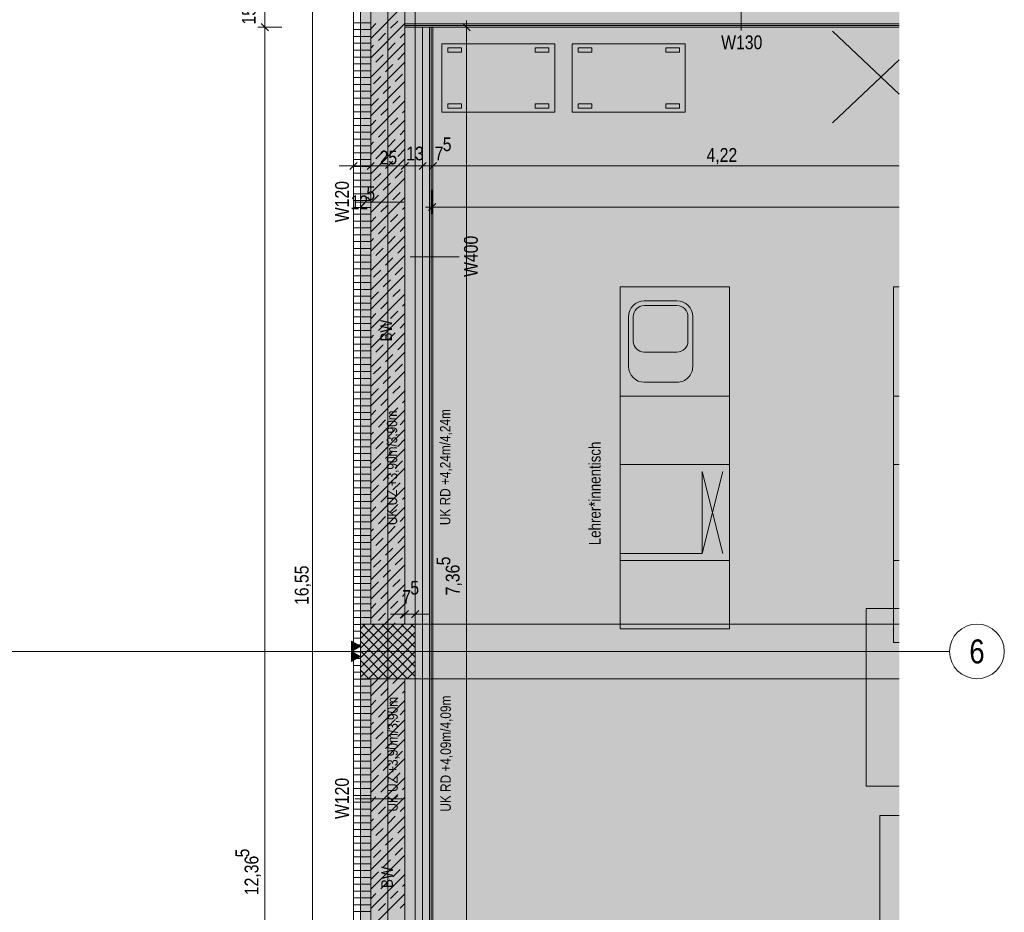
# Model space of a CAD drawing. Extents: x -720 to 300, y 62 to 1162.
# Tile 28 of 143: x -52 to 92, y 347 to 477. Entities that reach past the tile are written whole.
import ezdxf
from ezdxf.enums import TextEntityAlignment as Align
from ezdxf.lldxf.tags import DXFTag

# ---------------------------------------------------------------- set-up
doc = ezdxf.new("R2010")
doc.units = 0
doc.layers.get('0').update_dxf_attribs({"lineweight": 13})
for name, color, linetype, lineweight, true_color in [('00 -Bauelemente -Dämmung innen', 7, 'Continuous', 9, 0xff7fe6), ('00 -Bauelemente -Gipskarton', 7, 'Continuous', 9, 0xff7fe6), ('00_Beschriftung UZ', 3, 'Continuous', 35, 0x00ff00), ('30 -33 Aussenwände- 3 Aussenstützen', 7, 'Continuous', 50, 0x0000dd), ('30 -34 Innenwände- 1 tragend', 7, 'Continuous', 13, 0xdd0806), ('30 -34 Innenwände- 2 nichttragend', 7, 'Continuous', 18, 0xff7fe6), ('30 -35 Decken- 1 Konstruktion-Träger- Stahlbeton', 7, 'Continuous', 13, 0x33aa00), ('40 -47 Nutzungspez. Anlagen -1 Küche', 9, 'Continuous', 9, 0x808080), ('70 -72 Beschriftung- 1 Beschriftung allgemein', 7, 'Continuous', 9, 0xff6633), ('70 -72 Beschriftung- 2 Beschriftung Bauteile', 7, 'Continuous', 9, 0x9999ff), ('70 -76 Bemaßung- 2 Allgemein', 9, 'Continuous', 5, 0x808080), ('iwb_Layout Achsbezeichung', 1, 'Continuous', 13, 0xff0000), ('iwb_Layout BA_Markierung', 7, 'Continuous', 9, 0xbadcdc), ('iwb_Schraffur_BW', 7, 'Continuous', 13, 0x7400e8), ('iwb_Schraffur_Unterzug', 7, 'Continuous', 5, 0xffffcc)]:
    doc.layers.add(name, color=color, linetype=linetype, lineweight=lineweight, true_color=true_color)
for name, color, linetype, lineweight in [('70 -71 Achsen- 1 Gebäudeachsen', 7, 'STRICHPUNKT2-A06G94018I', 18), ('70 -75 Raumstempel- 3 Wandstempel', 7, 'Continuous', 50), ('Keine', 7, 'Continuous', 9)]:
    doc.layers.add(name, color=color, linetype=linetype, lineweight=lineweight)
doc.styles.get("Standard").update_dxf_attribs({"font": 'ARIALN.TTF'})
tags = doc.linetypes.add('fein_strichliert-A06G94028I', pattern=[4, 1, -2, 1]).pattern_tags.tags
tags[8:9] = [DXFTag(74, 4), DXFTag(75, 0), DXFTag(340, '0'), DXFTag(46, 0.0), DXFTag(50, 0.0), DXFTag(44, 0.0), DXFTag(45, 0.0)]
tags[6:7] = [DXFTag(74, 4), DXFTag(75, 0), DXFTag(340, '0'), DXFTag(46, 0.0), DXFTag(50, 0.0), DXFTag(44, 0.0), DXFTag(45, 0.0)]
tags[4:5] = [DXFTag(74, 4), DXFTag(75, 0), DXFTag(340, '0'), DXFTag(46, 0.0), DXFTag(50, 0.0), DXFTag(44, 0.0), DXFTag(45, 0.0)]
tags = doc.linetypes.add('STRICHPUNKT2', pattern=[12.7, 6.35, -3.175, 0, -3.175]).pattern_tags.tags
tags[10:11] = [DXFTag(74, 4), DXFTag(75, 0), DXFTag(340, '0'), DXFTag(46, 0.0), DXFTag(50, 0.0), DXFTag(44, 0.0), DXFTag(45, 0.0)]
tags[8:9] = [DXFTag(74, 4), DXFTag(75, 0), DXFTag(340, '0'), DXFTag(46, 0.0), DXFTag(50, 0.0), DXFTag(44, 0.0), DXFTag(45, 0.0)]
tags[6:7] = [DXFTag(74, 4), DXFTag(75, 0), DXFTag(340, '0'), DXFTag(46, 0.0), DXFTag(50, 0.0), DXFTag(44, 0.0), DXFTag(45, 0.0)]
tags[4:5] = [DXFTag(74, 4), DXFTag(75, 0), DXFTag(340, '0'), DXFTag(46, 0.0), DXFTag(50, 0.0), DXFTag(44, 0.0), DXFTag(45, 0.0)]
tags = doc.linetypes.add('STRICHPUNKT2-A06G94018I', pattern=[12.7, 6.35, -3.175, 0, -3.175]).pattern_tags.tags
tags[10:11] = [DXFTag(74, 4), DXFTag(75, 0), DXFTag(340, '0'), DXFTag(46, 0.0), DXFTag(50, 0.0), DXFTag(44, 0.0), DXFTag(45, 0.0)]
tags[8:9] = [DXFTag(74, 4), DXFTag(75, 0), DXFTag(340, '0'), DXFTag(46, 0.0), DXFTag(50, 0.0), DXFTag(44, 0.0), DXFTag(45, 0.0)]
tags[6:7] = [DXFTag(74, 4), DXFTag(75, 0), DXFTag(340, '0'), DXFTag(46, 0.0), DXFTag(50, 0.0), DXFTag(44, 0.0), DXFTag(45, 0.0)]
tags[4:5] = [DXFTag(74, 4), DXFTag(75, 0), DXFTag(340, '0'), DXFTag(46, 0.0), DXFTag(50, 0.0), DXFTag(44, 0.0), DXFTag(45, 0.0)]

# ---------------------------------------------------------------- blocks, each defined once
blk = doc.blocks.new('Polygon-A06G93ZV8I')
at = {"color": 0, "linetype": 'ByBlock', "lineweight": -2, "ltscale": 0.13}
blk.add_solid([(4.85, 86.71), (4.69, 1083.81), (76.5, 86.52), (76.5, 1083.81)], dxfattribs=at)
blk = doc.blocks.new('Referenz-A06G94038I')
at = {"layer": '00 -Bauelemente -Dämmung innen', "color": 0, "linetype": 'Continuous', "lineweight": -2, "ltscale": 0.13}
for p, q in [((4.14, 476.71), (76.46, 476.71)), ((6.74, 328.91), (6.74, 476.21)), ((7.74, 328.91), (7.74, 476.21))]:
    blk.add_line(p, q, dxfattribs=at)
at = {"layer": '00 -Bauelemente -Gipskarton', "color": 0, "linetype": 'Continuous', "lineweight": -2, "ltscale": 0.13}
for p, q in [((4.14, 476.71), (76.46, 476.71)), ((4.14, 476.46), (76.46, 476.46)), ((4.14, 476.21), (76.46, 476.21)), ((7.74, 328.91), (7.74, 476.21)), ((7.99, 328.91), (7.99, 476.21)), ((8.24, 328.91), (8.24, 476.21))]:
    blk.add_line(p, q, dxfattribs=at)
at = {"layer": '00_Beschriftung UZ', "color": 0, "linetype": 'Continuous', "lineweight": -2, "ltscale": 0.13}
for points in [[(3.38, 402.83), (6.05, 404.16), (3.39, 405.5)], [(8.72, 402.83), (6.05, 404.16), (8.72, 405.5)], [(3.46, 360.92), (6.13, 362.25), (3.46, 363.59)], [(8.8, 360.92), (6.13, 362.25), (8.8, 363.59)]]:
    blk.add_solid(points, dxfattribs=at)
at = {"layer": '30 -33 Aussenwände- 3 Aussenstützen', "color": 0, "lineweight": -2}
for p, q in [((-2.36, 388.22), (-1.67, 388.91)), ((-2.36, 386.81), (-0.25, 388.91)), ((-2.36, 385.39), (1.16, 388.91)), ((-2.36, 383.98), (2.58, 388.91)), ((-2.36, 382.56), (3.99, 388.91)), ((-2.36, 381.15), (5.41, 388.91)), ((-2.36, 387.81), (4.54, 380.91)), ((-2.05, 388.91), (5.64, 381.22)), ((-1.18, 380.91), (5.64, 387.73)), ((-0.63, 388.91), (5.64, 382.63)), ((0.78, 388.91), (5.64, 384.05)), ((2.19, 388.91), (5.64, 385.46)), ((3.61, 388.91), (5.64, 386.88)), ((5.02, 388.91), (5.64, 388.29)), ((-2.36, 386.39), (3.12, 380.91)), ((0.23, 380.91), (5.64, 386.32)), ((-2.36, 384.98), (1.71, 380.91)), ((0.64, 384.91), (2.64, 384.91)), ((1.64, 385.91), (1.64, 383.91)), ((1.65, 380.91), (5.64, 384.91)), ((-2.36, 383.56), (0.29, 380.91)), ((3.06, 380.91), (5.64, 383.49)), ((-2.36, 382.15), (-1.12, 380.91)), ((4.48, 380.91), (5.64, 382.08))]:
    blk.add_line(p, q, dxfattribs=at)
at = {"layer": '30 -33 Aussenwände- 3 Aussenstützen', "color": 0, "linetype": 'Continuous', "lineweight": -2, "ltscale": 0.13}
for p, q in [((5.64, 388.91), (-2.36, 388.91)), ((-2.36, 388.91), (-2.36, 380.91)), ((5.64, 380.91), (5.64, 388.91)), ((-2.36, 380.91), (5.64, 380.91))]:
    blk.add_line(p, q, dxfattribs=at)
at = {"layer": '30 -34 Innenwände- 1 tragend', "color": 0, "linetype": 'Continuous', "lineweight": -2, "ltscale": 0.13}
for p, q in [((-3.36, 545.91), (-3.36, 388.91)), ((4.14, 476.21), (4.14, 388.91)), ((4.14, 388.91), (-2.36, 388.91)), ((-3.36, 380.91), (-3.36, 227.91)), ((4.14, 380.91), (-2.36, 380.91)), ((4.14, 380.91), (4.14, 227.91))]:
    blk.add_line(p, q, dxfattribs=at)
at = {"layer": '30 -34 Innenwände- 1 tragend', "color": 0, "lineweight": -2}
for p, q in [((-0.86, 545.91), (-0.86, 388.91)), ((4.14, 545.91), (4.14, 388.91)), ((-0.86, 474.57), (4.14, 479.57)), ((2.03, 476.05), (3.09, 477.11)), ((-0.86, 475.99), (-0.09, 476.76)), ((-0.86, 471.74), (4.14, 476.74)), ((0.26, 474.28), (1.32, 475.34)), ((3.45, 474.63), (4.14, 475.33)), ((-0.86, 468.92), (4.14, 473.92)), ((-0.86, 473.16), (-0.44, 473.57)), ((1.68, 472.87), (2.74, 473.93)), ((3.09, 471.45), (4.14, 472.5)), ((-0.86, 466.09), (4.14, 471.09)), ((-0.09, 471.1), (0.97, 472.16)), ((-0.86, 470.33), (-0.8, 470.39)), ((1.32, 469.68), (2.39, 470.74)), ((-0.86, 463.26), (4.14, 468.26)), ((-0.44, 467.92), (0.62, 468.98)), ((2.74, 468.27), (3.8, 469.33)), ((0.97, 466.5), (2.03, 467.56)), ((-0.86, 460.43), (4.14, 465.43)), ((-0.8, 464.73), (0.26, 465.79)), ((2.39, 465.09), (3.45, 466.15)), ((0.62, 463.32), (1.68, 464.38)), ((3.8, 463.67), (4.14, 464.02)), ((-0.86, 461.84), (-0.09, 462.61)), ((-0.86, 457.6), (4.14, 462.6)), ((2.03, 461.91), (3.09, 462.97)), ((0.26, 460.14), (1.32, 461.2)), ((3.45, 460.49), (4.14, 461.19)), ((-0.86, 454.77), (4.14, 459.77)), ((1.68, 458.72), (2.74, 459.78)), ((-0.86, 459.02), (-0.44, 459.43)), ((3.09, 457.31), (4.14, 458.36)), ((-0.86, 451.95), (4.14, 456.95)), ((-0.09, 456.96), (0.97, 458.02)), ((-0.86, 456.19), (-0.8, 456.25)), ((1.32, 455.54), (2.39, 456.6)), ((-0.86, 449.12), (4.14, 454.12)), ((-0.44, 453.77), (0.62, 454.83)), ((2.74, 454.13), (3.8, 455.19)), ((0.97, 452.36), (2.03, 453.42)), ((-0.86, 446.29), (4.14, 451.29)), ((-0.8, 450.59), (0.26, 451.65)), ((2.39, 450.95), (3.45, 452.01)), ((0.62, 449.18), (1.68, 450.24)), ((3.8, 449.53), (4.14, 449.87)), ((-0.86, 447.7), (-0.09, 448.47)), ((-0.86, 443.46), (4.14, 448.46)), ((2.03, 447.76), (3.09, 448.82)), ((0.26, 446), (1.32, 447.06)), ((3.45, 446.35), (4.14, 447.05)), ((-0.86, 440.63), (4.14, 445.63)), ((-0.86, 444.87), (-0.44, 445.29)), ((1.68, 444.58), (2.74, 445.64)), ((-0.09, 442.81), (0.97, 443.87)), ((3.09, 443.17), (4.14, 444.22)), ((-0.86, 437.8), (4.14, 442.8)), ((1.32, 441.4), (2.39, 442.46)), ((-0.86, 442.05), (-0.8, 442.11)), ((2.74, 439.99), (3.8, 441.05)), ((-0.86, 434.97), (4.14, 439.97)), ((-0.44, 439.63), (0.62, 440.69)), ((0.97, 438.22), (2.03, 439.28)), ((-0.86, 432.15), (4.14, 437.15)), ((-0.8, 436.45), (0.26, 437.51)), ((2.39, 436.8), (3.45, 437.86)), ((0.62, 435.04), (1.68, 436.1)), ((3.8, 435.39), (4.14, 435.73)), ((-0.86, 433.56), (-0.09, 434.33)), ((-0.86, 429.32), (4.14, 434.32)), ((2.03, 433.62), (3.09, 434.68)), ((0.26, 431.85), (1.32, 432.91)), ((3.45, 432.21), (4.14, 432.9)), ((-0.86, 426.49), (4.14, 431.49)), ((-0.86, 430.73), (-0.44, 431.15)), ((1.68, 430.44), (2.74, 431.5)), ((-0.09, 428.67), (0.97, 429.73)), ((3.09, 429.03), (4.14, 430.08)), ((-0.86, 423.66), (4.14, 428.66)), ((-0.86, 427.9), (-0.8, 427.96)), ((1.32, 427.26), (2.39, 428.32)), ((-0.44, 425.49), (0.62, 426.55)), ((2.74, 425.84), (3.8, 426.9)), ((-0.86, 420.83), (4.14, 425.83)), ((0.97, 424.08), (2.03, 425.14)), ((2.39, 422.66), (3.45, 423.72)), ((-0.86, 418), (4.14, 423)), ((-0.8, 422.31), (0.26, 423.37)), ((0.62, 420.89), (1.68, 421.95)), ((3.8, 421.25), (4.14, 421.59)), ((-0.86, 419.42), (-0.09, 420.19)), ((-0.86, 415.18), (4.14, 420.18)), ((2.03, 419.48), (3.09, 420.54)), ((0.26, 417.71), (1.32, 418.77)), ((3.45, 418.07), (4.14, 418.76)), ((-0.86, 412.35), (4.14, 417.35)), ((-0.86, 416.59), (-0.44, 417)), ((1.68, 416.3), (2.74, 417.36)), ((-0.09, 414.53), (0.97, 415.59)), ((3.09, 414.88), (4.14, 415.93)), ((-0.86, 409.52), (4.14, 414.52)), ((-0.86, 413.76), (-0.8, 413.82)), ((1.32, 413.12), (2.39, 414.18)), ((-0.44, 411.35), (0.62, 412.41)), ((2.74, 411.7), (3.8, 412.76)), ((-0.86, 406.69), (4.14, 411.69)), ((0.97, 409.93), (2.03, 410.99)), ((-0.8, 408.17), (0.26, 409.23)), ((2.39, 408.52), (3.45, 409.58)), ((-0.86, 403.86), (4.14, 408.86)), ((0.62, 406.75), (1.68, 407.81)), ((2.03, 405.34), (3.09, 406.4)), ((3.8, 407.11), (4.14, 407.45)), ((-0.86, 405.28), (-0.09, 406.04)), ((-0.86, 401.03), (4.14, 406.03)), ((0.26, 403.57), (1.32, 404.63)), ((3.45, 403.92), (4.14, 404.62)), ((-0.86, 398.21), (4.14, 403.21)), ((-0.86, 402.45), (-0.44, 402.86)), ((1.68, 402.16), (2.74, 403.22)), ((-0.09, 400.39), (0.97, 401.45)), ((3.09, 400.74), (4.14, 401.79)), ((-0.86, 395.38), (4.14, 400.38)), ((-0.86, 399.62), (-0.8, 399.68)), ((1.32, 398.97), (2.39, 400.03)), ((-0.44, 397.21), (0.62, 398.27)), ((2.74, 397.56), (3.8, 398.62)), ((-0.86, 392.55), (4.14, 397.55)), ((0.97, 395.79), (2.03, 396.85)), ((-0.86, 389.72), (4.14, 394.72)), ((-0.8, 394.02), (0.26, 395.08)), ((2.39, 394.38), (3.45, 395.44)), ((0.62, 392.61), (1.68, 393.67)), ((3.8, 392.96), (4.14, 393.31)), ((-0.86, 391.13), (-0.09, 391.9)), ((1.16, 388.91), (4.14, 391.89)), ((2.03, 391.2), (3.09, 392.26)), ((0.26, 389.43), (1.32, 390.49)), ((3.45, 389.78), (4.14, 390.48)), ((2.58, 388.91), (2.74, 389.07)), ((3.99, 388.91), (4.14, 389.06)), ((-0.86, 380.91), (-0.86, 227.91)), ((-0.86, 378.41), (1.65, 380.91)), ((-0.86, 375.58), (4.14, 380.58)), ((-0.8, 379.88), (0.23, 380.91)), ((2.39, 380.23), (3.06, 380.91)), ((4.14, 380.91), (4.14, 227.91)), ((0.62, 378.47), (1.68, 379.53)), ((3.8, 378.82), (4.14, 379.16)), ((-0.86, 376.99), (-0.09, 377.76)), ((-0.86, 372.75), (4.14, 377.75)), ((2.03, 377.05), (3.09, 378.11)), ((0.26, 375.29), (1.32, 376.35)), ((3.45, 375.64), (4.14, 376.34)), ((-0.86, 369.92), (4.14, 374.92)), ((-0.86, 374.16), (-0.44, 374.58)), ((1.68, 373.87), (2.74, 374.93)), ((-0.09, 372.1), (0.97, 373.16)), ((3.09, 372.46), (4.14, 373.51)), ((-0.86, 367.09), (4.14, 372.09)), ((1.32, 370.69), (2.39, 371.75)), ((-0.86, 371.34), (-0.8, 371.4)), ((2.74, 369.27), (3.8, 370.34)), ((-0.86, 364.26), (4.14, 369.26)), ((-0.44, 368.92), (0.62, 369.98)), ((0.97, 367.51), (2.03, 368.57)), ((-0.86, 361.44), (4.14, 366.44)), ((-0.8, 365.74), (0.26, 366.8)), ((2.39, 366.09), (3.45, 367.15)), ((0.62, 364.33), (1.68, 365.39)), ((3.8, 364.68), (4.14, 365.02)), ((-0.86, 362.85), (-0.09, 363.62)), ((-0.86, 358.61), (4.14, 363.61)), ((2.03, 362.91), (3.09, 363.97)), ((0.26, 361.14), (1.32, 362.2)), ((3.45, 361.5), (4.14, 362.19)), ((-0.86, 355.78), (4.14, 360.78)), ((-0.86, 360.02), (-0.44, 360.44)), ((1.68, 359.73), (2.74, 360.79)), ((-0.09, 357.96), (0.97, 359.02)), ((3.09, 358.31), (4.14, 359.36)), ((-0.86, 352.95), (4.14, 357.95)), ((-0.86, 357.19), (-0.8, 357.25)), ((1.32, 356.55), (2.39, 357.61)), ((-0.44, 354.78), (0.62, 355.84)), ((2.74, 355.13), (3.8, 356.19)), ((-0.86, 350.12), (4.14, 355.12)), ((0.97, 353.36), (2.03, 354.43)), ((2.39, 351.95), (3.45, 353.01)), ((-0.86, 347.29), (4.14, 352.29)), ((-0.8, 351.6), (0.26, 352.66)), ((0.62, 350.18), (1.68, 351.24)), ((3.8, 350.54), (4.14, 350.88)), ((-0.86, 348.71), (-0.09, 349.48)), ((-0.86, 344.47), (4.14, 349.47)), ((2.03, 348.77), (3.09, 349.83)), ((0.26, 347), (1.32, 348.06)), ((3.45, 347.35), (4.14, 348.05))]:
    blk.add_line(p, q, dxfattribs=at)
at = {"layer": '30 -34 Innenwände- 2 nichttragend', "color": 0, "lineweight": -2}
for p, q in [((-3.36, 545.91), (-3.36, 388.91)), ((-0.86, 545.91), (-0.86, 388.91)), ((-3.36, 476.85), (-0.86, 476.85)), ((-3.36, 475.85), (-0.86, 475.85)), ((-3.36, 474.85), (-0.86, 474.85)), ((-3.36, 473.85), (-0.86, 473.85)), ((-3.36, 472.85), (-0.86, 472.85)), ((-3.36, 471.85), (-0.86, 471.85)), ((-3.36, 470.85), (-0.86, 470.85)), ((-3.36, 469.85), (-0.86, 469.85)), ((-3.36, 468.85), (-0.86, 468.85)), ((-3.36, 467.85), (-0.86, 467.85)), ((-3.36, 466.85), (-0.86, 466.85)), ((-3.36, 465.85), (-0.86, 465.85)), ((-3.36, 464.85), (-0.86, 464.85)), ((-3.36, 463.85), (-0.86, 463.85)), ((-3.36, 462.85), (-0.86, 462.85)), ((-3.36, 461.85), (-0.86, 461.85)), ((-3.36, 460.85), (-0.86, 460.85)), ((-3.36, 459.85), (-0.86, 459.85)), ((-3.36, 458.85), (-0.86, 458.85)), ((-3.36, 457.85), (-0.86, 457.85)), ((-3.36, 456.85), (-0.86, 456.85)), ((-3.36, 455.85), (-0.86, 455.85)), ((-3.36, 454.85), (-0.86, 454.85)), ((-3.36, 453.85), (-0.86, 453.85)), ((-3.36, 452.85), (-0.86, 452.85)), ((-3.36, 451.85), (-0.86, 451.85)), ((-3.36, 450.85), (-0.86, 450.85)), ((-3.36, 449.85), (-0.86, 449.85)), ((-3.36, 448.85), (-0.86, 448.85)), ((-3.36, 447.85), (-0.86, 447.85)), ((-3.36, 446.85), (-0.86, 446.85)), ((-3.36, 445.85), (-0.86, 445.85)), ((-3.36, 444.85), (-0.86, 444.85)), ((-3.36, 443.85), (-0.86, 443.85)), ((-3.36, 442.85), (-0.86, 442.85)), ((-3.36, 441.85), (-0.86, 441.85)), ((-3.36, 440.85), (-0.86, 440.85)), ((-3.36, 439.85), (-0.86, 439.85)), ((-3.36, 438.85), (-0.86, 438.85)), ((-3.36, 437.85), (-0.86, 437.85)), ((-3.36, 436.85), (-0.86, 436.85)), ((-3.36, 435.85), (-0.86, 435.85)), ((-3.36, 434.85), (-0.86, 434.85)), ((-3.36, 433.85), (-0.86, 433.85)), ((-3.36, 432.85), (-0.86, 432.85)), ((-3.36, 431.85), (-0.86, 431.85)), ((-3.36, 430.85), (-0.86, 430.85)), ((-3.36, 429.85), (-0.86, 429.85)), ((-3.36, 428.85), (-0.86, 428.85)), ((-3.36, 427.85), (-0.86, 427.85)), ((-3.36, 426.85), (-0.86, 426.85)), ((-3.36, 425.85), (-0.86, 425.85)), ((-3.36, 424.85), (-0.86, 424.85)), ((-3.36, 423.85), (-0.86, 423.85)), ((-3.36, 422.85), (-0.86, 422.85)), ((-3.36, 421.85), (-0.86, 421.85)), ((-3.36, 420.85), (-0.86, 420.85)), ((-3.36, 419.85), (-0.86, 419.85)), ((-3.36, 418.85), (-0.86, 418.85)), ((-3.36, 417.85), (-0.86, 417.85)), ((-3.36, 416.85), (-0.86, 416.85)), ((-3.36, 415.85), (-0.86, 415.85)), ((-3.36, 414.85), (-0.86, 414.85)), ((-3.36, 413.85), (-0.86, 413.85)), ((-3.36, 412.85), (-0.86, 412.85)), ((-3.36, 411.85), (-0.86, 411.85)), ((-3.36, 410.85), (-0.86, 410.85)), ((-3.36, 409.85), (-0.86, 409.85)), ((-3.36, 408.85), (-0.86, 408.85)), ((-3.36, 407.85), (-0.86, 407.85)), ((-3.36, 406.85), (-0.86, 406.85)), ((-3.36, 405.85), (-0.86, 405.85)), ((-3.36, 404.85), (-0.86, 404.85)), ((-3.36, 403.85), (-0.86, 403.85)), ((-3.36, 402.85), (-0.86, 402.85)), ((-3.36, 401.85), (-0.86, 401.85)), ((-3.36, 400.85), (-0.86, 400.85)), ((-3.36, 399.85), (-0.86, 399.85)), ((-3.36, 398.85), (-0.86, 398.85)), ((-3.36, 397.85), (-0.86, 397.85)), ((-3.36, 396.85), (-0.86, 396.85)), ((-3.36, 395.85), (-0.86, 395.85)), ((-3.36, 394.85), (-0.86, 394.85)), ((-3.36, 393.85), (-0.86, 393.85)), ((-3.36, 392.85), (-0.86, 392.85)), ((-3.36, 391.85), (-0.86, 391.85)), ((-3.36, 390.85), (-0.86, 390.85)), ((-3.36, 389.85), (-0.86, 389.85)), ((-3.36, 388.91), (-3.36, 380.91)), ((-3.36, 388.85), (-2.36, 388.85)), ((-3.36, 387.85), (-2.36, 387.85)), ((-2.36, 388.91), (-2.36, 380.91)), ((-3.36, 386.85), (-2.36, 386.85)), ((-3.36, 385.85), (-2.36, 385.85)), ((-3.36, 384.85), (-2.36, 384.85)), ((-3.36, 383.85), (-2.36, 383.85)), ((-3.36, 382.85), (-2.36, 382.85)), ((-3.36, 381.85), (-2.36, 381.85)), ((-3.36, 380.91), (-3.36, 227.91)), ((-3.36, 380.85), (-0.86, 380.85)), ((-0.86, 380.91), (-0.86, 227.91)), ((-3.36, 379.85), (-0.86, 379.85)), ((-3.36, 378.85), (-0.86, 378.85)), ((-3.36, 377.85), (-0.86, 377.85)), ((-3.36, 376.85), (-0.86, 376.85)), ((-3.36, 375.85), (-0.86, 375.85)), ((-3.36, 374.85), (-0.86, 374.85)), ((-3.36, 373.85), (-0.86, 373.85)), ((-3.36, 372.85), (-0.86, 372.85)), ((-3.36, 371.85), (-0.86, 371.85)), ((-3.36, 370.85), (-0.86, 370.85)), ((-3.36, 369.85), (-0.86, 369.85)), ((-3.36, 368.85), (-0.86, 368.85)), ((-3.36, 367.85), (-0.86, 367.85)), ((-3.36, 366.85), (-0.86, 366.85)), ((-3.36, 365.85), (-0.86, 365.85)), ((-3.36, 364.85), (-0.86, 364.85)), ((-3.36, 363.85), (-0.86, 363.85)), ((-3.36, 362.85), (-0.86, 362.85)), ((-3.36, 361.85), (-0.86, 361.85)), ((-3.36, 360.85), (-0.86, 360.85)), ((-3.36, 359.85), (-0.86, 359.85)), ((-3.36, 358.85), (-0.86, 358.85)), ((-3.36, 357.85), (-0.86, 357.85)), ((-3.36, 356.85), (-0.86, 356.85)), ((-3.36, 355.85), (-0.86, 355.85)), ((-3.36, 354.85), (-0.86, 354.85)), ((-3.36, 353.85), (-0.86, 353.85)), ((-3.36, 352.85), (-0.86, 352.85)), ((-3.36, 351.85), (-0.86, 351.85)), ((-3.36, 350.85), (-0.86, 350.85)), ((-3.36, 349.85), (-0.86, 349.85)), ((-3.36, 348.85), (-0.86, 348.85)), ((-3.36, 347.85), (-0.86, 347.85)), ((-3.36, 346.85), (-0.86, 346.85))]:
    blk.add_line(p, q, dxfattribs=at)
at = {"layer": '30 -34 Innenwände- 2 nichttragend', "color": 0, "linetype": 'Continuous', "lineweight": -2, "ltscale": 0.13}
for p, q in [((4.14, 476.21), (76.46, 476.21)), ((8.24, 476.21), (6.74, 476.21)), ((6.74, 328.91), (6.74, 476.21)), ((8.24, 328.91), (8.24, 476.21)), ((-3.36, 388.91), (-3.36, 380.91)), ((-2.36, 388.91), (-2.36, 380.91))]:
    blk.add_line(p, q, dxfattribs=at)
at = {"layer": '30 -35 Decken- 1 Konstruktion-Träger- Stahlbeton', "color": 0, "linetype": 'fein_strichliert-A06G94028I', "lineweight": -2, "ltscale": 0.13}
for p, q in [((-2.36, 227.91), (-2.36, 770.91)), ((5.64, 227.91), (5.64, 770.91)), ((76.46, 388.91), (5.64, 388.91)), ((76.46, 380.91), (5.64, 380.91))]:
    blk.add_line(p, q, dxfattribs=at)
at = {"layer": '30 -35 Decken- 1 Konstruktion-Träger- Stahlbeton', "color": 0, "lineweight": -2}
blk.add_line((5.64, 380.91), (5.64, 388.91), dxfattribs=at)
at = {"layer": '40 -47 Nutzungspez. Anlagen -1 Küche', "color": 0, "lineweight": -2}
for p, q in [((66.7, 475.64), (76.46, 466.42)), ((9.54, 473.77), (26.09, 473.77)), ((9.54, 463.76), (9.54, 473.77)), ((26.09, 463.76), (26.09, 473.77)), ((28.62, 473.77), (45.17, 473.77)), ((28.62, 463.76), (28.62, 473.77)), ((45.17, 463.76), (45.17, 473.77)), ((66.69, 462.24), (76.46, 471.44)), ((9.54, 463.76), (26.09, 463.76)), ((28.62, 463.76), (45.17, 463.76)), ((35.64, 438.23), (51.64, 438.23)), ((35.64, 388.23), (35.64, 438.23)), ((51.64, 388.23), (51.64, 438.23)), ((75.64, 386.23), (75.64, 438.23)), ((76.46, 438.23), (75.64, 438.23)), ((43.95, 436.18), (39.15, 436.18)), ((43.95, 435.48), (39.15, 435.48)), ((36.85, 433.88), (36.85, 426.58)), ((37.55, 433.88), (37.55, 430.28)), ((45.55, 430.28), (45.55, 433.88)), ((46.25, 426.58), (46.25, 433.88)), ((43.95, 428.68), (39.15, 428.68)), ((39.15, 424.28), (43.95, 424.28)), ((47.64, 399.23), (50.64, 411.23)), ((50.64, 399.23), (47.64, 411.23)), ((47.64, 399.23), (47.64, 411.23)), ((47.64, 399.23), (35.64, 399.23)), ((35.64, 388.23), (51.64, 388.23)), ((76.46, 386.23), (75.64, 386.23)), ((76.46, 360.91), (73.64, 360.91)), ((73.64, 360.91), (73.64, 328.91))]:
    blk.add_line(p, q, dxfattribs=at)
at = {"layer": '40 -47 Nutzungspez. Anlagen -1 Küche', "color": 0, "linetype": 'fein_strichliert-A06G94028I', "lineweight": -2, "ltscale": 0.13}
for p, q in [((10.4, 472.57), (10.4, 473.17)), ((10.4, 473.17), (12.4, 473.17)), ((12.4, 472.57), (10.4, 472.57)), ((12.4, 473.17), (12.4, 472.57)), ((23.22, 473.17), (23.22, 472.57)), ((25.22, 473.17), (23.22, 473.17)), ((23.22, 472.57), (25.22, 472.57)), ((25.22, 472.57), (25.22, 473.17)), ((29.48, 472.57), (29.48, 473.17)), ((29.48, 473.17), (31.48, 473.17)), ((31.48, 472.57), (29.48, 472.57)), ((31.48, 473.17), (31.48, 472.57)), ((42.3, 473.17), (42.3, 472.57)), ((44.3, 473.17), (42.3, 473.17)), ((42.3, 472.57), (44.3, 472.57)), ((44.3, 472.57), (44.3, 473.17)), ((12.4, 464.98), (10.4, 464.98)), ((10.4, 464.98), (10.4, 464.38)), ((10.4, 464.38), (12.4, 464.38)), ((12.4, 464.38), (12.4, 464.98)), ((23.22, 464.38), (23.22, 464.98)), ((23.22, 464.98), (25.22, 464.98)), ((25.22, 464.38), (23.22, 464.38)), ((25.22, 464.98), (25.22, 464.38)), ((31.48, 464.98), (29.48, 464.98)), ((29.48, 464.98), (29.48, 464.38)), ((29.48, 464.38), (31.48, 464.38)), ((31.48, 464.38), (31.48, 464.98)), ((42.3, 464.38), (42.3, 464.98)), ((42.3, 464.98), (44.3, 464.98)), ((44.3, 464.38), (42.3, 464.38)), ((44.3, 464.98), (44.3, 464.38)), ((51.64, 422.23), (35.64, 422.23)), ((75.64, 422.23), (76.46, 422.23)), ((35.64, 412.23), (51.64, 412.23)), ((76.46, 412.23), (75.64, 412.23)), ((35.64, 398.23), (51.64, 398.23)), ((76.46, 398.23), (75.64, 398.23)), ((76.46, 391.21), (71.64, 391.21)), ((71.64, 391.21), (71.64, 365.21)), ((71.64, 365.21), (76.46, 365.21))]:
    blk.add_line(p, q, dxfattribs=at)
at = {"layer": '40 -47 Nutzungspez. Anlagen -1 Küche', "color": 0, "lineweight": -2}
for centre, major_axis, end_param in [((39.15, 433.88), (0, 2.3), 1.570796), ((39.15, 433.88), (0, 1.6), 1.570796), ((43.95, 433.88), (2.3, 0), 1.570796), ((43.95, 433.88), (1.6, 0), 1.570796), ((39.15, 430.28), (-1.6, 0), 1.570796), ((43.95, 430.28), (0, -1.6), 1.570797), ((39.15, 426.58), (-2.3, 0), 1.570796), ((43.95, 426.58), (0, -2.3), 1.570797)]:
    blk.add_ellipse(centre, major_axis=major_axis, ratio=1, start_param=0, end_param=end_param, dxfattribs=at)
at = {"layer": '70 -71 Achsen- 1 Gebäudeachsen', "color": 0, "linetype": 'STRICHPUNKT2-A06G94018I', "lineweight": -2, "ltscale": 0.13}
for p, q in [((1.64, 1084.85), (1.64, 85.41)), ((-682.36, 384.91), (76.46, 384.91))]:
    blk.add_line(p, q, dxfattribs=at)
at = {"layer": '70 -72 Beschriftung- 2 Beschriftung Bauteile', "color": 0, "lineweight": -2}
for p, q in [((-2.36, 385.66), (-3.66, 386.41)), ((-3.66, 386.41), (-3.66, 384.91)), ((-3.66, 384.91), (-2.36, 385.66)), ((-2.36, 384.16), (-3.66, 384.91)), ((-3.66, 384.91), (-3.66, 383.41)), ((-3.66, 383.41), (-2.36, 384.16))]:
    blk.add_line(p, q, dxfattribs=at)
for points in [[(-3.66, 384.91), (-3.66, 386.41), (-2.36, 385.66)], [(-3.66, 383.41), (-3.66, 384.91), (-2.36, 384.16)]]:
    blk.add_solid(points, dxfattribs=at)
at = {"layer": '70 -75 Raumstempel- 3 Wandstempel', "color": 0, "linetype": 'Continuous', "lineweight": -2, "ltscale": 0.13}
blk.add_line((53.35, 475.71), (53.35, 479.71), dxfattribs=at)
at = {"layer": '70 -76 Bemaßung- 2 Allgemein', "color": 0, "linetype": 'Continuous', "lineweight": -2, "ltscale": 0.13}
for p, q in [((-9.36, 229.97), (-9.36, 558.85)), ((-16.36, 476.21), (-16.36, 479.21)), ((-16.36, 477.21), (-16.36, 475.15)), ((-16.36, 477.21), (-16.36, 475.15)), ((13.14, 477.21), (13.14, 475.15)), ((-13.86, 476.21), (-17.36, 476.21)), ((-13.86, 476.21), (-17.36, 476.21)), ((-16.89, 476.74), (-15.83, 475.68)), ((-16.89, 476.74), (-15.83, 475.68)), ((10.64, 476.21), (14.14, 476.21)), ((12.61, 476.74), (13.67, 475.68)), ((-16.36, 475.15), (-16.36, 474.09)), ((-16.36, 229.97), (-16.36, 475.15)), ((13.14, 475.15), (13.14, 329.97)), ((-3.36, 458.41), (-3.36, 454.91)), ((-0.86, 458.41), (-0.86, 454.91)), ((-0.86, 458.41), (-0.86, 454.91)), ((4.14, 458.41), (4.14, 454.91)), ((4.14, 458.41), (4.14, 454.91)), ((6.74, 458.41), (6.74, 454.91)), ((6.74, 458.41), (6.74, 454.91)), ((8.24, 458.41), (8.24, 454.91)), ((8.24, 458.41), (8.24, 454.91)), ((-4.42, 455.91), (-5.48, 455.91)), ((-2.36, 455.91), (-4.42, 455.91)), ((-2.83, 456.44), (-3.89, 455.38)), ((-0.86, 455.91), (-3.36, 455.91)), ((-1.86, 455.91), (0.2, 455.91)), ((-1.86, 455.91), (0.2, 455.91)), ((-1.39, 455.38), (-0.33, 456.44)), ((-1.39, 455.38), (-0.33, 456.44)), ((0.2, 455.91), (1.26, 455.91)), ((3.08, 455.91), (0.2, 455.91)), ((5.14, 455.91), (3.08, 455.91)), ((3.14, 455.91), (5.2, 455.91)), ((3.61, 455.38), (4.67, 456.44)), ((4.67, 456.44), (3.61, 455.38)), ((5.68, 455.91), (4.62, 455.91)), ((5.68, 455.91), (5.2, 455.91)), ((7.74, 455.91), (5.68, 455.91)), ((7.74, 455.91), (5.68, 455.91)), ((7.27, 456.44), (6.21, 455.38)), ((7.27, 456.44), (6.21, 455.38)), ((8.24, 455.91), (6.74, 455.91)), ((7.24, 455.91), (9.3, 455.91)), ((7.24, 455.91), (9.3, 455.91)), ((7.71, 455.38), (8.77, 456.44)), ((7.71, 455.38), (8.77, 456.44)), ((9.3, 455.91), (10.36, 455.91)), ((76.46, 455.91), (9.3, 455.91)), ((8.14, 452.41), (8.14, 448.91)), ((7.14, 449.91), (9.2, 449.91)), ((7.61, 449.38), (8.67, 450.44)), ((76.46, 449.91), (9.2, 449.91)), ((4.14, 391.91), (4.14, 391.37)), ((5.64, 391.91), (5.64, 391.37)), ((4.67, 390.9), (3.61, 389.84)), ((5.11, 389.84), (6.17, 390.9)), ((3.08, 390.37), (2.02, 390.37)), ((4.64, 390.37), (3.08, 390.37)), ((5.64, 390.37), (4.14, 390.37)), ((5.14, 390.37), (6.7, 390.37)), ((6.7, 390.37), (7.76, 390.37))]:
    blk.add_line(p, q, dxfattribs=at)
at = {"layer": 'Keine', "color": 0, "lineweight": -2}
for p, q in [((-3.19, 450.63), (3.98, 450.63)), ((12.08, 442.63), (4.91, 442.63)), ((-3.19, 363.33), (3.98, 363.33))]:
    blk.add_line(p, q, dxfattribs=at)
at = {"layer": '00_Beschriftung UZ', "color": 0, "linetype": 'ByBlock', "lineweight": -2, "ltscale": 0.13, "char_height": 1.5103, "attachment_point": 1, "rotation": 90}
for s, insert in [('{\\fArial Narrow;UK UZ +3,90m/3,90m}', (1.5, 403.38)), ('{\\fArial Narrow;UK RD +4,24m/4,24m}', (9.28, 403.38)), ('{\\fArial Narrow;UK UZ +3,90m/3,90m}', (1.58, 361.47)), ('{\\fArial Narrow;UK RD +4,09m/4,09m}', (9.35, 361.47))]:
    blk.add_mtext(s, dxfattribs=dict(at, insert=insert))
at = {"layer": '70 -72 Beschriftung- 1 Beschriftung allgemein', "color": 0, "linetype": 'Continuous', "lineweight": -2, "ltscale": 0.13, "insert": (31.08, 400.44), "char_height": 1.7, "attachment_point": 1, "rotation": 90}
blk.add_mtext('{\\fArial Narrow;Lehrer*innentisch}', dxfattribs=at)
at = {"layer": '70 -75 Raumstempel- 3 Wandstempel', "color": 0, "linetype": 'Continuous', "lineweight": -2, "ltscale": 0.13, "insert": (50.41, 475), "char_height": 2.0138, "attachment_point": 1}
blk.add_mtext('{\\fArial Narrow;W130}', dxfattribs=at)
at = {"layer": '70 -75 Raumstempel- 3 Wandstempel', "color": 0, "linetype": 'Continuous', "lineweight": -2, "ltscale": 0.13, "attachment_point": 1, "rotation": 90}
for s, insert, char_height in [('{\\fArial Narrow;W120}', (-6.07, 447.68), 2.0138), ('{\\fArial Narrow;W400}', (12.79, 439.68), 2.0138), ('{\\fArial Narrow;BW}', (0.56, 430.26), 1.7), ('{\\fArial Narrow;W120}', (-6.07, 360.39), 2.0138), ('{\\fArial Narrow;BW}', (0.68, 350.31), 1.7)]:
    blk.add_mtext(s, dxfattribs=dict(at, insert=insert, char_height=char_height))
at = {"layer": '70 -76 Bemaßung- 2 Allgemein', "color": 0, "linetype": 'Continuous', "lineweight": -2, "ltscale": 0.13, "char_height": 2.0138, "attachment_point": 1, "rotation": 90}
for s, insert in [('{\\fArial Narrow;15}', (-19.71, 476.6)), ('{\\fArial Narrow;16,55}', (-11.97, 391.7)), ('{\\fArial Narrow;5}', (8.77, 397.5)), ('{\\fArial Narrow;7,36}', (10.12, 393.11)), ('{\\fArial Narrow;5}', (-20.65, 354.78)), ('{\\fArial Narrow;12,36}', (-19.31, 349.25))]:
    blk.add_mtext(s, dxfattribs=dict(at, insert=insert))
at = {"layer": '70 -76 Bemaßung- 2 Allgemein', "color": 0, "linetype": 'Continuous', "lineweight": -2, "ltscale": 0.13, "char_height": 2.0138, "attachment_point": 1}
for s, insert in [('{\\fArial Narrow;5}', (9.68, 460.1)), ('{\\fArial Narrow;25}', (0.44, 458.16)), ('{\\fArial Narrow;13}', (4.34, 458.75)), ('{\\fArial Narrow;7}', (8.5, 458.75)), ('{\\fArial Narrow;4,22}', (48.27, 458.53)), ('{\\fArial Narrow;5}', (-1.49, 452.94)), ('{\\fArial Narrow;12}', (-3.81, 451.6)), ('{\\fArial Narrow;5}', (4.93, 395.23)), ('{\\fArial Narrow;7}', (3.76, 393.89))]:
    blk.add_mtext(s, dxfattribs=dict(at, insert=insert))
blk = doc.blocks.new('Referenz-A06G94058I')
at = {"layer": 'iwb_Schraffur_BW', "linetype": 'Continuous', "ltscale": 0.13}
for points in [[(4.14, 547.41), (-0.86, 316.81), (-0.86, 552.41)], [(4.14, 547.41), (4.14, 316.81), (-0.86, 316.81)]]:
    blk.add_solid(points, dxfattribs=at)
at = {"layer": 'iwb_Schraffur_Unterzug', "linetype": 'Continuous', "ltscale": 0.13}
for points in [[(-2.36, 227.91), (-2.36, 830.91), (5.64, 227.91), (5.64, 830.91)], [(76.46, 382.05), (5.64, 380.91), (5.64, 388.91)], [(76.46, 382.05), (5.64, 388.91), (76.46, 388.91)], [(76.46, 380.91), (5.64, 380.91), (76.46, 382.05)]]:
    blk.add_solid(points, dxfattribs=at)

msp = doc.modelspace()

# ---------------------------------------------------------------- linework, layer by layer
at = {"layer": 'iwb_Layout Achsbezeichung', "linetype": 'STRICHPUNKT2', "lineweight": 13, "ltscale": 0.39}
msp.add_line((76.5, 384.91), (83.84, 384.91), dxfattribs=at)
at = {"layer": 'iwb_Layout Achsbezeichung', "ltscale": 0.39, "extrusion": (0, 0, -1)}
msp.add_circle((-87.84, 384.91), 4, dxfattribs=at)

# ---------------------------------------------------------------- block references
at = {"color": 8, "lineweight": 13, "ltscale": 0.13, "true_color": 0x808080}
msp.add_blockref('Referenz-A06G94038I', (0, 0), dxfattribs=at)
at = {"color": 8, "lineweight": 25, "ltscale": 0.25, "true_color": 0x808080}
msp.add_blockref('Referenz-A06G94058I', (0, 0), dxfattribs=at)
at = {"layer": 'iwb_Layout BA_Markierung', "ltscale": 0.13}
msp.add_blockref('Polygon-A06G93ZV8I', (0, 0), dxfattribs=at)

# ---------------------------------------------------------------- texts
at = {"layer": 'iwb_Layout Achsbezeichung', "ltscale": 0.39}
msp.add_text('6', height=3.5, dxfattribs=at).set_placement((87.84, 384.91), align=Align.MIDDLE_CENTER)

doc.saveas('drawing.dxf')
